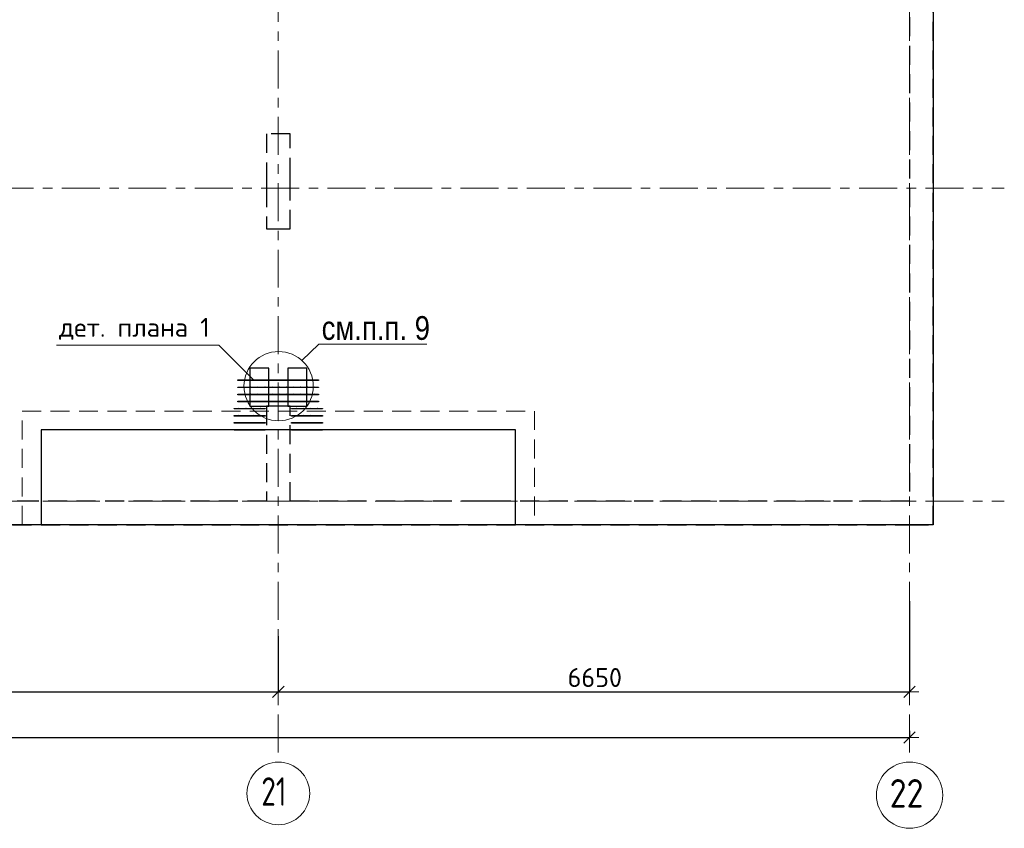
# Model space of a CAD drawing. Header units: metres. Extents: x -38 to 85, y -15 to 19.
# Tile 50 of 93: x 52.22 to 62.6, y -3.45 to 5.07. Entities that reach past the tile are written whole.
import ezdxf

# ---------------------------------------------------------------- set-up
doc = ezdxf.new("R2010")
doc.units = ezdxf.units.M
doc.header["$PDMODE"] = 65
for name, pattern in [('______11', [0.5, 0.4, -0.05, 0, -0.05]), ('______2', [0.27, 0.2, -0.07]), ('______5', [1.1, 0.8, -0.1, 0.1, -0.1])]:
    doc.linetypes.add(name, pattern=pattern)
for name, color, linetype, lineweight in [('XR$2$Осевая линия (1)', 7, '______5', 13), ('XR$2$Размерная линия (1)', 7, 'Continuous', 13), ('XR$3$Арматурный каркас 01', 4, 'Continuous', 35), ('XR$3$ВК__отв в полу 1-2 эт', 220, 'Continuous', 25), ('XR$3$Общий слой (1)', 7, 'Continuous', 13), ('XR$3$Перекрытие (1)', 7, 'Continuous', 35), ('XR$3$Перекрытие (2)', 7, 'Continuous', 35), ('XR$3$Текст_ общее_1', 7, 'Continuous', 13), ('XR$3$Фундамент (1)_1', 7, 'Continuous', 35), ('XR$5$Стена (1)', 7, 'Continuous', 35)]:
    doc.layers.add(name, color=color, linetype=linetype, lineweight=lineweight)
doc.styles.add('ARIAL', font='arial.ttf')
doc.styles.add('ISOCPEUR', font='txt')
doc.dimstyles.new('DIMSTYLE_3', dxfattribs={"dimtxt": 0.2, "dimasz": 0.2, "dimexe": 0, "dimexo": 0, "dimgap": 0.1, "dimtad": 2, "dimdec": 0, "dimlfac": 1000, "dimrnd": 5, "dimzin": 12, "dimdsep": 46, "dimtxsty": 'ISOCPEUR', "dimblk1": 'ALL_ML_STRICH', "dimblk2": 'ALL_ML_STRICH', "dimsah": 1, "dimcen": 0, "dimclrd": 7, "dimclre": 256, "dimclrt": 7, "dimadec": 0, "dimazin": 0, "dimtfac": 1, "dimtdec": 0, "dimtix": 1, "dimtmove": 2, "dimatfit": 3, "dimfxl": 0, "dimtzin": 0, "dimlwd": 0, "dimlwe": -3, "dimarcsym": 0})

# ---------------------------------------------------------------- blocks, each defined once
blk = doc.blocks.new('ALL_ML_STRICH')
at = {"color": 0, "linetype": 'ByBlock', "lineweight": -2}
for p, q in [((-1, 0), (0.5, 0)), ((-0.3, -0.3), (0.3, 0.3)), ((0, -0.5), (0, 0.5))]:
    blk.add_line(p, q, dxfattribs=at)
blk = doc.blocks.new('*D16')
at = {"layer": 'DEFPOINTS', "color": 7, "linetype": 'Continuous', "lineweight": 13, "transparency": 33554687}
for p in [(54.95, -1.403), (48.15, -1.606), (48.15, -2.009)]:
    blk.add_point(p, dxfattribs=at)
at = {"layer": 'XR$2$Размерная линия (1)', "color": 9, "linetype": 'Continuous', "lineweight": -2, "true_color": 0xc7c7c7, "transparency": 33554687}
for p, q in [((54.95, -1.423), (54.95, -2.009)), ((48.15, -1.626), (48.15, -2.009))]:
    blk.add_line(p, q, dxfattribs=at)
at = {"layer": 'XR$2$Размерная линия (1)', "color": 7, "linetype": 'Continuous', "lineweight": -2, "transparency": 33554687}
blk.add_line((48.15, -2.009), (54.95, -2.009), dxfattribs=at)
at = {"layer": 'XR$2$Размерная линия (1)', "color": 7, "linetype": 'Continuous', "lineweight": 13, "transparency": 33554687, "xscale": 0.2, "yscale": 0.2, "zscale": 0.2, "rotation": 180}
blk.add_blockref('ALL_ML_STRICH', (48.15, -2.009), dxfattribs=at)
at = {"layer": 'XR$2$Размерная линия (1)', "color": 7, "linetype": 'Continuous', "lineweight": 13, "transparency": 33554687, "xscale": 0.2, "yscale": 0.2, "zscale": 0.2}
blk.add_blockref('ALL_ML_STRICH', (54.95, -2.009), dxfattribs=at)
at = {"layer": 'XR$2$Размерная линия (1)', "color": 7, "linetype": 'Continuous', "lineweight": 13, "transparency": 33554687, "insert": (51.56, -1.859), "char_height": 0.2, "width": 0.8, "attachment_point": 5, "style": 'ISOCPEUR'}
blk.add_mtext('\\A1;{6800}', dxfattribs=at)
blk = doc.blocks.new('*D17')
at = {"layer": 'DEFPOINTS', "color": 7, "linetype": 'Continuous', "lineweight": 13, "transparency": 33554687}
for p in [(61.6, -1.033), (54.95, -1.403), (54.95, -2.009)]:
    blk.add_point(p, dxfattribs=at)
at = {"layer": 'XR$2$Размерная линия (1)', "color": 9, "linetype": 'Continuous', "lineweight": -2, "true_color": 0xc7c7c7, "transparency": 33554687}
for p, q in [((61.6, -1.053), (61.6, -2.009)), ((54.95, -1.423), (54.95, -2.009))]:
    blk.add_line(p, q, dxfattribs=at)
at = {"layer": 'XR$2$Размерная линия (1)', "color": 7, "linetype": 'Continuous', "lineweight": -2, "transparency": 33554687}
blk.add_line((54.95, -2.009), (61.6, -2.009), dxfattribs=at)
at = {"layer": 'XR$2$Размерная линия (1)', "color": 7, "linetype": 'Continuous', "lineweight": 13, "transparency": 33554687, "xscale": 0.2, "yscale": 0.2, "zscale": 0.2, "rotation": 180}
blk.add_blockref('ALL_ML_STRICH', (54.95, -2.009), dxfattribs=at)
at = {"layer": 'XR$2$Размерная линия (1)', "color": 7, "linetype": 'Continuous', "lineweight": 13, "transparency": 33554687, "xscale": 0.2, "yscale": 0.2, "zscale": 0.2}
blk.add_blockref('ALL_ML_STRICH', (61.6, -2.009), dxfattribs=at)
at = {"layer": 'XR$2$Размерная линия (1)', "color": 7, "linetype": 'Continuous', "lineweight": 13, "transparency": 33554687, "insert": (58.285, -1.859), "char_height": 0.2, "width": 0.8, "attachment_point": 5, "style": 'ISOCPEUR'}
blk.add_mtext('\\A1;{6650}', dxfattribs=at)
blk = doc.blocks.new('*D18')
at = {"layer": 'DEFPOINTS', "color": 7, "linetype": 'Continuous', "lineweight": 13, "transparency": 33554687}
for p in [(0.5, -2.363), (61.6, -2.4), (0.5, -2.49)]:
    blk.add_point(p, dxfattribs=at)
at = {"layer": 'XR$2$Размерная линия (1)', "color": 9, "linetype": 'Continuous', "lineweight": -2, "true_color": 0xc7c7c7, "transparency": 33554687}
for p, q in [((0.5, -2.383), (0.5, -2.49)), ((61.6, -2.42), (61.6, -2.49))]:
    blk.add_line(p, q, dxfattribs=at)
at = {"layer": 'XR$2$Размерная линия (1)', "color": 7, "linetype": 'Continuous', "lineweight": -2, "transparency": 33554687}
blk.add_line((0.5, -2.49), (61.6, -2.49), dxfattribs=at)
at = {"layer": 'XR$2$Размерная линия (1)', "color": 7, "linetype": 'Continuous', "lineweight": 13, "transparency": 33554687, "xscale": 0.2, "yscale": 0.2, "zscale": 0.2, "rotation": 180}
blk.add_blockref('ALL_ML_STRICH', (0.5, -2.49), dxfattribs=at)
at = {"layer": 'XR$2$Размерная линия (1)', "color": 7, "linetype": 'Continuous', "lineweight": 13, "transparency": 33554687, "xscale": 0.2, "yscale": 0.2, "zscale": 0.2}
blk.add_blockref('ALL_ML_STRICH', (61.6, -2.49), dxfattribs=at)
at = {"layer": 'XR$2$Размерная линия (1)', "color": 7, "linetype": 'Continuous', "lineweight": 13, "transparency": 33554687, "insert": (31.1, -2.34), "char_height": 0.2, "width": 1, "attachment_point": 5, "style": 'ISOCPEUR'}
blk.add_mtext('\\A1;{61100}', dxfattribs=at)

msp = doc.modelspace()

# ---------------------------------------------------------------- hatches: boundary and pattern name
at = {"layer": 'XR$3$Арматурный каркас 01', "linetype": 'Continuous', "lineweight": 50, "transparency": 33554687}
for points in [[(54.588, 1.282), (54.5878, 1.2831), (54.5871, 1.2841), (54.5861, 1.2848), (54.585, 1.285), (54.5839, 1.2848), (54.5829, 1.2841), (54.5822, 1.2831), (54.582, 1.282), (54.5822, 1.2809), (54.5829, 1.2799), (54.5839, 1.2792), (54.585, 1.279), (54.5861, 1.2792), (54.5871, 1.2799), (54.5878, 1.2809)], [(54.663, 1.282), (54.6628, 1.2831), (54.6621, 1.2841), (54.6611, 1.2848), (54.66, 1.285), (54.6589, 1.2848), (54.6579, 1.2841), (54.6572, 1.2831), (54.657, 1.282), (54.6572, 1.2809), (54.6579, 1.2799), (54.6589, 1.2792), (54.66, 1.279), (54.6611, 1.2792), (54.6621, 1.2799), (54.6628, 1.2809)], [(54.738, 1.282), (54.7378, 1.2831), (54.7371, 1.2841), (54.7361, 1.2848), (54.735, 1.285), (54.7339, 1.2848), (54.7329, 1.2841), (54.7322, 1.2831), (54.732, 1.282), (54.7322, 1.2809), (54.7329, 1.2799), (54.7339, 1.2792), (54.735, 1.279), (54.7361, 1.2792), (54.7371, 1.2799), (54.7378, 1.2809)], [(54.813, 1.282), (54.8128, 1.2831), (54.8121, 1.2841), (54.8111, 1.2848), (54.81, 1.285), (54.8089, 1.2848), (54.8079, 1.2841), (54.8072, 1.2831), (54.807, 1.282), (54.8072, 1.2809), (54.8079, 1.2799), (54.8089, 1.2792), (54.81, 1.279), (54.8111, 1.2792), (54.8121, 1.2799), (54.8128, 1.2809)], [(54.888, 1.282), (54.8878, 1.2831), (54.8871, 1.2841), (54.8861, 1.2848), (54.885, 1.285), (54.8839, 1.2848), (54.8829, 1.2841), (54.8822, 1.2831), (54.882, 1.282), (54.8822, 1.2809), (54.8829, 1.2799), (54.8839, 1.2792), (54.885, 1.279), (54.8861, 1.2792), (54.8871, 1.2799), (54.8878, 1.2809)], [(54.963, 1.282), (54.9628, 1.2831), (54.9621, 1.2841), (54.9611, 1.2848), (54.96, 1.285), (54.9589, 1.2848), (54.9579, 1.2841), (54.9572, 1.2831), (54.957, 1.282), (54.9572, 1.2809), (54.9579, 1.2799), (54.9589, 1.2792), (54.96, 1.279), (54.9611, 1.2792), (54.9621, 1.2799), (54.9628, 1.2809)], [(55.038, 1.282), (55.0378, 1.2831), (55.0371, 1.2841), (55.0361, 1.2848), (55.035, 1.285), (55.0339, 1.2848), (55.0329, 1.2841), (55.0322, 1.2831), (55.032, 1.282), (55.0322, 1.2809), (55.0329, 1.2799), (55.0339, 1.2792), (55.035, 1.279), (55.0361, 1.2792), (55.0371, 1.2799), (55.0378, 1.2809)], [(55.113, 1.282), (55.1128, 1.2831), (55.1121, 1.2841), (55.1111, 1.2848), (55.11, 1.285), (55.1089, 1.2848), (55.1079, 1.2841), (55.1072, 1.2831), (55.107, 1.282), (55.1072, 1.2809), (55.1079, 1.2799), (55.1089, 1.2792), (55.11, 1.279), (55.1111, 1.2792), (55.1121, 1.2799), (55.1128, 1.2809)], [(55.188, 1.282), (55.1878, 1.2831), (55.1871, 1.2841), (55.1861, 1.2848), (55.185, 1.285), (55.1839, 1.2848), (55.1829, 1.2841), (55.1822, 1.2831), (55.182, 1.282), (55.1822, 1.2809), (55.1829, 1.2799), (55.1839, 1.2792), (55.185, 1.279), (55.1861, 1.2792), (55.1871, 1.2799), (55.1878, 1.2809)], [(55.263, 1.282), (55.2628, 1.2831), (55.2621, 1.2841), (55.2611, 1.2848), (55.26, 1.285), (55.2589, 1.2848), (55.2579, 1.2841), (55.2572, 1.2831), (55.257, 1.282), (55.2572, 1.2809), (55.2579, 1.2799), (55.2589, 1.2792), (55.26, 1.279), (55.2611, 1.2792), (55.2621, 1.2799), (55.2628, 1.2809)], [(55.338, 1.282), (55.3378, 1.2831), (55.3371, 1.2841), (55.3361, 1.2848), (55.335, 1.285), (55.3339, 1.2848), (55.3329, 1.2841), (55.3322, 1.2831), (55.332, 1.282), (55.3322, 1.2809), (55.3329, 1.2799), (55.3339, 1.2792), (55.335, 1.279), (55.3361, 1.2792), (55.3371, 1.2799), (55.3378, 1.2809)], [(54.588, 1.207), (54.5878, 1.2081), (54.5871, 1.2091), (54.5861, 1.2098), (54.585, 1.21), (54.5839, 1.2098), (54.5829, 1.2091), (54.5822, 1.2081), (54.582, 1.207), (54.5822, 1.2059), (54.5829, 1.2049), (54.5839, 1.2042), (54.585, 1.204), (54.5861, 1.2042), (54.5871, 1.2049), (54.5878, 1.2059)], [(54.663, 1.207), (54.6628, 1.2081), (54.6621, 1.2091), (54.6611, 1.2098), (54.66, 1.21), (54.6589, 1.2098), (54.6579, 1.2091), (54.6572, 1.2081), (54.657, 1.207), (54.6572, 1.2059), (54.6579, 1.2049), (54.6589, 1.2042), (54.66, 1.204), (54.6611, 1.2042), (54.6621, 1.2049), (54.6628, 1.2059)], [(54.738, 1.207), (54.7378, 1.2081), (54.7371, 1.2091), (54.7361, 1.2098), (54.735, 1.21), (54.7339, 1.2098), (54.7329, 1.2091), (54.7322, 1.2081), (54.732, 1.207), (54.7322, 1.2059), (54.7329, 1.2049), (54.7339, 1.2042), (54.735, 1.204), (54.7361, 1.2042), (54.7371, 1.2049), (54.7378, 1.2059)], [(54.813, 1.207), (54.8128, 1.2081), (54.8121, 1.2091), (54.8111, 1.2098), (54.81, 1.21), (54.8089, 1.2098), (54.8079, 1.2091), (54.8072, 1.2081), (54.807, 1.207), (54.8072, 1.2059), (54.8079, 1.2049), (54.8089, 1.2042), (54.81, 1.204), (54.8111, 1.2042), (54.8121, 1.2049), (54.8128, 1.2059)], [(54.888, 1.207), (54.8878, 1.2081), (54.8871, 1.2091), (54.8861, 1.2098), (54.885, 1.21), (54.8839, 1.2098), (54.8829, 1.2091), (54.8822, 1.2081), (54.882, 1.207), (54.8822, 1.2059), (54.8829, 1.2049), (54.8839, 1.2042), (54.885, 1.204), (54.8861, 1.2042), (54.8871, 1.2049), (54.8878, 1.2059)], [(54.963, 1.207), (54.9628, 1.2081), (54.9621, 1.2091), (54.9611, 1.2098), (54.96, 1.21), (54.9589, 1.2098), (54.9579, 1.2091), (54.9572, 1.2081), (54.957, 1.207), (54.9572, 1.2059), (54.9579, 1.2049), (54.9589, 1.2042), (54.96, 1.204), (54.9611, 1.2042), (54.9621, 1.2049), (54.9628, 1.2059)], [(55.038, 1.207), (55.0378, 1.2081), (55.0371, 1.2091), (55.0361, 1.2098), (55.035, 1.21), (55.0339, 1.2098), (55.0329, 1.2091), (55.0322, 1.2081), (55.032, 1.207), (55.0322, 1.2059), (55.0329, 1.2049), (55.0339, 1.2042), (55.035, 1.204), (55.0361, 1.2042), (55.0371, 1.2049), (55.0378, 1.2059)], [(55.113, 1.207), (55.1128, 1.2081), (55.1121, 1.2091), (55.1111, 1.2098), (55.11, 1.21), (55.1089, 1.2098), (55.1079, 1.2091), (55.1072, 1.2081), (55.107, 1.207), (55.1072, 1.2059), (55.1079, 1.2049), (55.1089, 1.2042), (55.11, 1.204), (55.1111, 1.2042), (55.1121, 1.2049), (55.1128, 1.2059)], [(55.188, 1.207), (55.1878, 1.2081), (55.1871, 1.2091), (55.1861, 1.2098), (55.185, 1.21), (55.1839, 1.2098), (55.1829, 1.2091), (55.1822, 1.2081), (55.182, 1.207), (55.1822, 1.2059), (55.1829, 1.2049), (55.1839, 1.2042), (55.185, 1.204), (55.1861, 1.2042), (55.1871, 1.2049), (55.1878, 1.2059)], [(55.263, 1.207), (55.2628, 1.2081), (55.2621, 1.2091), (55.2611, 1.2098), (55.26, 1.21), (55.2589, 1.2098), (55.2579, 1.2091), (55.2572, 1.2081), (55.257, 1.207), (55.2572, 1.2059), (55.2579, 1.2049), (55.2589, 1.2042), (55.26, 1.204), (55.2611, 1.2042), (55.2621, 1.2049), (55.2628, 1.2059)], [(55.338, 1.207), (55.3378, 1.2081), (55.3371, 1.2091), (55.3361, 1.2098), (55.335, 1.21), (55.3339, 1.2098), (55.3329, 1.2091), (55.3322, 1.2081), (55.332, 1.207), (55.3322, 1.2059), (55.3329, 1.2049), (55.3339, 1.2042), (55.335, 1.204), (55.3361, 1.2042), (55.3371, 1.2049), (55.3378, 1.2059)], [(54.588, 1.132), (54.5878, 1.1331), (54.5871, 1.1341), (54.5861, 1.1348), (54.585, 1.135), (54.5839, 1.1348), (54.5829, 1.1341), (54.5822, 1.1331), (54.582, 1.132), (54.5822, 1.1309), (54.5829, 1.1299), (54.5839, 1.1292), (54.585, 1.129), (54.5861, 1.1292), (54.5871, 1.1299), (54.5878, 1.1309)], [(54.588, 1.057), (54.5878, 1.0581), (54.5871, 1.0591), (54.5861, 1.0598), (54.585, 1.06), (54.5839, 1.0598), (54.5829, 1.0591), (54.5822, 1.0581), (54.582, 1.057), (54.5822, 1.0559), (54.5829, 1.0549), (54.5839, 1.0542), (54.585, 1.054), (54.5861, 1.0542), (54.5871, 1.0549), (54.5878, 1.0559)], [(54.663, 1.132), (54.6628, 1.1331), (54.6621, 1.1341), (54.6611, 1.1348), (54.66, 1.135), (54.6589, 1.1348), (54.6579, 1.1341), (54.6572, 1.1331), (54.657, 1.132), (54.6572, 1.1309), (54.6579, 1.1299), (54.6589, 1.1292), (54.66, 1.129), (54.6611, 1.1292), (54.6621, 1.1299), (54.6628, 1.1309)], [(54.663, 1.057), (54.6628, 1.0581), (54.6621, 1.0591), (54.6611, 1.0598), (54.66, 1.06), (54.6589, 1.0598), (54.6579, 1.0591), (54.6572, 1.0581), (54.657, 1.057), (54.6572, 1.0559), (54.6579, 1.0549), (54.6589, 1.0542), (54.66, 1.054), (54.6611, 1.0542), (54.6621, 1.0549), (54.6628, 1.0559)], [(54.738, 1.132), (54.7378, 1.1331), (54.7371, 1.1341), (54.7361, 1.1348), (54.735, 1.135), (54.7339, 1.1348), (54.7329, 1.1341), (54.7322, 1.1331), (54.732, 1.132), (54.7322, 1.1309), (54.7329, 1.1299), (54.7339, 1.1292), (54.735, 1.129), (54.7361, 1.1292), (54.7371, 1.1299), (54.7378, 1.1309)], [(54.738, 1.057), (54.7378, 1.0581), (54.7371, 1.0591), (54.7361, 1.0598), (54.735, 1.06), (54.7339, 1.0598), (54.7329, 1.0591), (54.7322, 1.0581), (54.732, 1.057), (54.7322, 1.0559), (54.7329, 1.0549), (54.7339, 1.0542), (54.735, 1.054), (54.7361, 1.0542), (54.7371, 1.0549), (54.7378, 1.0559)], [(54.813, 1.132), (54.8128, 1.1331), (54.8121, 1.1341), (54.8111, 1.1348), (54.81, 1.135), (54.8089, 1.1348), (54.8079, 1.1341), (54.8072, 1.1331), (54.807, 1.132), (54.8072, 1.1309), (54.8079, 1.1299), (54.8089, 1.1292), (54.81, 1.129), (54.8111, 1.1292), (54.8121, 1.1299), (54.8128, 1.1309)], [(54.813, 1.057), (54.8128, 1.0581), (54.8121, 1.0591), (54.8111, 1.0598), (54.81, 1.06), (54.8089, 1.0598), (54.8079, 1.0591), (54.8072, 1.0581), (54.807, 1.057), (54.8072, 1.0559), (54.8079, 1.0549), (54.8089, 1.0542), (54.81, 1.054), (54.8111, 1.0542), (54.8121, 1.0549), (54.8128, 1.0559)], [(54.888, 1.132), (54.8878, 1.1331), (54.8871, 1.1341), (54.8861, 1.1348), (54.885, 1.135), (54.8839, 1.1348), (54.8829, 1.1341), (54.8822, 1.1331), (54.882, 1.132), (54.8822, 1.1309), (54.8829, 1.1299), (54.8839, 1.1292), (54.885, 1.129), (54.8861, 1.1292), (54.8871, 1.1299), (54.8878, 1.1309)], [(54.888, 1.057), (54.8878, 1.0581), (54.8871, 1.0591), (54.8861, 1.0598), (54.885, 1.06), (54.8839, 1.0598), (54.8829, 1.0591), (54.8822, 1.0581), (54.882, 1.057), (54.8822, 1.0559), (54.8829, 1.0549), (54.8839, 1.0542), (54.885, 1.054), (54.8861, 1.0542), (54.8871, 1.0549), (54.8878, 1.0559)], [(54.963, 1.132), (54.9628, 1.1331), (54.9621, 1.1341), (54.9611, 1.1348), (54.96, 1.135), (54.9589, 1.1348), (54.9579, 1.1341), (54.9572, 1.1331), (54.957, 1.132), (54.9572, 1.1309), (54.9579, 1.1299), (54.9589, 1.1292), (54.96, 1.129), (54.9611, 1.1292), (54.9621, 1.1299), (54.9628, 1.1309)], [(54.963, 1.057), (54.9628, 1.0581), (54.9621, 1.0591), (54.9611, 1.0598), (54.96, 1.06), (54.9589, 1.0598), (54.9579, 1.0591), (54.9572, 1.0581), (54.957, 1.057), (54.9572, 1.0559), (54.9579, 1.0549), (54.9589, 1.0542), (54.96, 1.054), (54.9611, 1.0542), (54.9621, 1.0549), (54.9628, 1.0559)], [(55.038, 1.132), (55.0378, 1.1331), (55.0371, 1.1341), (55.0361, 1.1348), (55.035, 1.135), (55.0339, 1.1348), (55.0329, 1.1341), (55.0322, 1.1331), (55.032, 1.132), (55.0322, 1.1309), (55.0329, 1.1299), (55.0339, 1.1292), (55.035, 1.129), (55.0361, 1.1292), (55.0371, 1.1299), (55.0378, 1.1309)], [(55.038, 1.057), (55.0378, 1.0581), (55.0371, 1.0591), (55.0361, 1.0598), (55.035, 1.06), (55.0339, 1.0598), (55.0329, 1.0591), (55.0322, 1.0581), (55.032, 1.057), (55.0322, 1.0559), (55.0329, 1.0549), (55.0339, 1.0542), (55.035, 1.054), (55.0361, 1.0542), (55.0371, 1.0549), (55.0378, 1.0559)], [(55.113, 1.132), (55.1128, 1.1331), (55.1121, 1.1341), (55.1111, 1.1348), (55.11, 1.135), (55.1089, 1.1348), (55.1079, 1.1341), (55.1072, 1.1331), (55.107, 1.132), (55.1072, 1.1309), (55.1079, 1.1299), (55.1089, 1.1292), (55.11, 1.129), (55.1111, 1.1292), (55.1121, 1.1299), (55.1128, 1.1309)], [(55.113, 1.057), (55.1128, 1.0581), (55.1121, 1.0591), (55.1111, 1.0598), (55.11, 1.06), (55.1089, 1.0598), (55.1079, 1.0591), (55.1072, 1.0581), (55.107, 1.057), (55.1072, 1.0559), (55.1079, 1.0549), (55.1089, 1.0542), (55.11, 1.054), (55.1111, 1.0542), (55.1121, 1.0549), (55.1128, 1.0559)], [(55.188, 1.132), (55.1878, 1.1331), (55.1871, 1.1341), (55.1861, 1.1348), (55.185, 1.135), (55.1839, 1.1348), (55.1829, 1.1341), (55.1822, 1.1331), (55.182, 1.132), (55.1822, 1.1309), (55.1829, 1.1299), (55.1839, 1.1292), (55.185, 1.129), (55.1861, 1.1292), (55.1871, 1.1299), (55.1878, 1.1309)], [(55.188, 1.057), (55.1878, 1.0581), (55.1871, 1.0591), (55.1861, 1.0598), (55.185, 1.06), (55.1839, 1.0598), (55.1829, 1.0591), (55.1822, 1.0581), (55.182, 1.057), (55.1822, 1.0559), (55.1829, 1.0549), (55.1839, 1.0542), (55.185, 1.054), (55.1861, 1.0542), (55.1871, 1.0549), (55.1878, 1.0559)], [(55.263, 1.132), (55.2628, 1.1331), (55.2621, 1.1341), (55.2611, 1.1348), (55.26, 1.135), (55.2589, 1.1348), (55.2579, 1.1341), (55.2572, 1.1331), (55.257, 1.132), (55.2572, 1.1309), (55.2579, 1.1299), (55.2589, 1.1292), (55.26, 1.129), (55.2611, 1.1292), (55.2621, 1.1299), (55.2628, 1.1309)], [(55.263, 1.057), (55.2628, 1.0581), (55.2621, 1.0591), (55.2611, 1.0598), (55.26, 1.06), (55.2589, 1.0598), (55.2579, 1.0591), (55.2572, 1.0581), (55.257, 1.057), (55.2572, 1.0559), (55.2579, 1.0549), (55.2589, 1.0542), (55.26, 1.054), (55.2611, 1.0542), (55.2621, 1.0549), (55.2628, 1.0559)], [(55.338, 1.132), (55.3378, 1.1331), (55.3371, 1.1341), (55.3361, 1.1348), (55.335, 1.135), (55.3339, 1.1348), (55.3329, 1.1341), (55.3322, 1.1331), (55.332, 1.132), (55.3322, 1.1309), (55.3329, 1.1299), (55.3339, 1.1292), (55.335, 1.129), (55.3361, 1.1292), (55.3371, 1.1299), (55.3378, 1.1309)], [(55.338, 1.057), (55.3378, 1.0581), (55.3371, 1.0591), (55.3361, 1.0598), (55.335, 1.06), (55.3339, 1.0598), (55.3329, 1.0591), (55.3322, 1.0581), (55.332, 1.057), (55.3322, 1.0559), (55.3329, 1.0549), (55.3339, 1.0542), (55.335, 1.054), (55.3361, 1.0542), (55.3371, 1.0549), (55.3378, 1.0559)], [(54.538, 0.982), (54.5378, 0.9831), (54.5371, 0.9841), (54.5361, 0.9848), (54.535, 0.985), (54.5339, 0.9848), (54.5329, 0.9841), (54.5322, 0.9831), (54.532, 0.982), (54.5322, 0.9809), (54.5329, 0.9799), (54.5339, 0.9792), (54.535, 0.979), (54.5361, 0.9792), (54.5371, 0.9799), (54.5378, 0.9809)], [(54.613, 0.982), (54.6128, 0.9831), (54.6121, 0.9841), (54.6111, 0.9848), (54.61, 0.985), (54.6089, 0.9848), (54.6079, 0.9841), (54.6072, 0.9831), (54.607, 0.982), (54.6072, 0.9809), (54.6079, 0.9799), (54.6089, 0.9792), (54.61, 0.979), (54.6111, 0.9792), (54.6121, 0.9799), (54.6128, 0.9809)], [(54.688, 0.982), (54.6878, 0.9831), (54.6871, 0.9841), (54.6861, 0.9848), (54.685, 0.985), (54.6839, 0.9848), (54.6829, 0.9841), (54.6822, 0.9831), (54.682, 0.982), (54.6822, 0.9809), (54.6829, 0.9799), (54.6839, 0.9792), (54.685, 0.979), (54.6861, 0.9792), (54.6871, 0.9799), (54.6878, 0.9809)], [(54.763, 0.982), (54.7628, 0.9831), (54.7621, 0.9841), (54.7611, 0.9848), (54.76, 0.985), (54.7589, 0.9848), (54.7579, 0.9841), (54.7572, 0.9831), (54.757, 0.982), (54.7572, 0.9809), (54.7579, 0.9799), (54.7589, 0.9792), (54.76, 0.979), (54.7611, 0.9792), (54.7621, 0.9799), (54.7628, 0.9809)], [(55.143, 0.982), (55.1428, 0.9831), (55.1421, 0.9841), (55.1411, 0.9848), (55.14, 0.985), (55.1389, 0.9848), (55.1379, 0.9841), (55.1372, 0.9831), (55.137, 0.982), (55.1372, 0.9809), (55.1379, 0.9799), (55.1389, 0.9792), (55.14, 0.979), (55.1411, 0.9792), (55.1421, 0.9799), (55.1428, 0.9809)], [(55.218, 0.982), (55.2178, 0.9831), (55.2171, 0.9841), (55.2161, 0.9848), (55.215, 0.985), (55.2139, 0.9848), (55.2129, 0.9841), (55.2122, 0.9831), (55.212, 0.982), (55.2122, 0.9809), (55.2129, 0.9799), (55.2139, 0.9792), (55.215, 0.979), (55.2161, 0.9792), (55.2171, 0.9799), (55.2178, 0.9809)], [(55.293, 0.982), (55.2928, 0.9831), (55.2921, 0.9841), (55.2911, 0.9848), (55.29, 0.985), (55.2889, 0.9848), (55.2879, 0.9841), (55.2872, 0.9831), (55.287, 0.982), (55.2872, 0.9809), (55.2879, 0.9799), (55.2889, 0.9792), (55.29, 0.979), (55.2911, 0.9792), (55.2921, 0.9799), (55.2928, 0.9809)], [(55.368, 0.982), (55.3678, 0.9831), (55.3671, 0.9841), (55.3661, 0.9848), (55.365, 0.985), (55.3639, 0.9848), (55.3629, 0.9841), (55.3622, 0.9831), (55.362, 0.982), (55.3622, 0.9809), (55.3629, 0.9799), (55.3639, 0.9792), (55.365, 0.979), (55.3661, 0.9792), (55.3671, 0.9799), (55.3678, 0.9809)], [(54.538, 0.907), (54.5378, 0.9081), (54.5371, 0.9091), (54.5361, 0.9098), (54.535, 0.91), (54.5339, 0.9098), (54.5329, 0.9091), (54.5322, 0.9081), (54.532, 0.907), (54.5322, 0.9059), (54.5329, 0.9049), (54.5339, 0.9042), (54.535, 0.904), (54.5361, 0.9042), (54.5371, 0.9049), (54.5378, 0.9059)], [(54.538, 0.832), (54.5378, 0.8331), (54.5371, 0.8341), (54.5361, 0.8348), (54.535, 0.835), (54.5339, 0.8348), (54.5329, 0.8341), (54.5322, 0.8331), (54.532, 0.832), (54.5322, 0.8309), (54.5329, 0.8299), (54.5339, 0.8292), (54.535, 0.829), (54.5361, 0.8292), (54.5371, 0.8299), (54.5378, 0.8309)], [(54.613, 0.907), (54.6128, 0.9081), (54.6121, 0.9091), (54.6111, 0.9098), (54.61, 0.91), (54.6089, 0.9098), (54.6079, 0.9091), (54.6072, 0.9081), (54.607, 0.907), (54.6072, 0.9059), (54.6079, 0.9049), (54.6089, 0.9042), (54.61, 0.904), (54.6111, 0.9042), (54.6121, 0.9049), (54.6128, 0.9059)], [(54.613, 0.832), (54.6128, 0.8331), (54.6121, 0.8341), (54.6111, 0.8348), (54.61, 0.835), (54.6089, 0.8348), (54.6079, 0.8341), (54.6072, 0.8331), (54.607, 0.832), (54.6072, 0.8309), (54.6079, 0.8299), (54.6089, 0.8292), (54.61, 0.829), (54.6111, 0.8292), (54.6121, 0.8299), (54.6128, 0.8309)], [(54.688, 0.907), (54.6878, 0.9081), (54.6871, 0.9091), (54.6861, 0.9098), (54.685, 0.91), (54.6839, 0.9098), (54.6829, 0.9091), (54.6822, 0.9081), (54.682, 0.907), (54.6822, 0.9059), (54.6829, 0.9049), (54.6839, 0.9042), (54.685, 0.904), (54.6861, 0.9042), (54.6871, 0.9049), (54.6878, 0.9059)], [(54.688, 0.832), (54.6878, 0.8331), (54.6871, 0.8341), (54.6861, 0.8348), (54.685, 0.835), (54.6839, 0.8348), (54.6829, 0.8341), (54.6822, 0.8331), (54.682, 0.832), (54.6822, 0.8309), (54.6829, 0.8299), (54.6839, 0.8292), (54.685, 0.829), (54.6861, 0.8292), (54.6871, 0.8299), (54.6878, 0.8309)], [(54.763, 0.907), (54.7628, 0.9081), (54.7621, 0.9091), (54.7611, 0.9098), (54.76, 0.91), (54.7589, 0.9098), (54.7579, 0.9091), (54.7572, 0.9081), (54.757, 0.907), (54.7572, 0.9059), (54.7579, 0.9049), (54.7589, 0.9042), (54.76, 0.904), (54.7611, 0.9042), (54.7621, 0.9049), (54.7628, 0.9059)], [(54.763, 0.832), (54.7628, 0.8331), (54.7621, 0.8341), (54.7611, 0.8348), (54.76, 0.835), (54.7589, 0.8348), (54.7579, 0.8341), (54.7572, 0.8331), (54.757, 0.832), (54.7572, 0.8309), (54.7579, 0.8299), (54.7589, 0.8292), (54.76, 0.829), (54.7611, 0.8292), (54.7621, 0.8299), (54.7628, 0.8309)], [(55.143, 0.907), (55.1428, 0.9081), (55.1421, 0.9091), (55.1411, 0.9098), (55.14, 0.91), (55.1389, 0.9098), (55.1379, 0.9091), (55.1372, 0.9081), (55.137, 0.907), (55.1372, 0.9059), (55.1379, 0.9049), (55.1389, 0.9042), (55.14, 0.904), (55.1411, 0.9042), (55.1421, 0.9049), (55.1428, 0.9059)], [(55.143, 0.832), (55.1428, 0.8331), (55.1421, 0.8341), (55.1411, 0.8348), (55.14, 0.835), (55.1389, 0.8348), (55.1379, 0.8341), (55.1372, 0.8331), (55.137, 0.832), (55.1372, 0.8309), (55.1379, 0.8299), (55.1389, 0.8292), (55.14, 0.829), (55.1411, 0.8292), (55.1421, 0.8299), (55.1428, 0.8309)], [(55.218, 0.907), (55.2178, 0.9081), (55.2171, 0.9091), (55.2161, 0.9098), (55.215, 0.91), (55.2139, 0.9098), (55.2129, 0.9091), (55.2122, 0.9081), (55.212, 0.907), (55.2122, 0.9059), (55.2129, 0.9049), (55.2139, 0.9042), (55.215, 0.904), (55.2161, 0.9042), (55.2171, 0.9049), (55.2178, 0.9059)], [(55.218, 0.832), (55.2178, 0.8331), (55.2171, 0.8341), (55.2161, 0.8348), (55.215, 0.835), (55.2139, 0.8348), (55.2129, 0.8341), (55.2122, 0.8331), (55.212, 0.832), (55.2122, 0.8309), (55.2129, 0.8299), (55.2139, 0.8292), (55.215, 0.829), (55.2161, 0.8292), (55.2171, 0.8299), (55.2178, 0.8309)], [(55.293, 0.907), (55.2928, 0.9081), (55.2921, 0.9091), (55.2911, 0.9098), (55.29, 0.91), (55.2889, 0.9098), (55.2879, 0.9091), (55.2872, 0.9081), (55.287, 0.907), (55.2872, 0.9059), (55.2879, 0.9049), (55.2889, 0.9042), (55.29, 0.904), (55.2911, 0.9042), (55.2921, 0.9049), (55.2928, 0.9059)], [(55.293, 0.832), (55.2928, 0.8331), (55.2921, 0.8341), (55.2911, 0.8348), (55.29, 0.835), (55.2889, 0.8348), (55.2879, 0.8341), (55.2872, 0.8331), (55.287, 0.832), (55.2872, 0.8309), (55.2879, 0.8299), (55.2889, 0.8292), (55.29, 0.829), (55.2911, 0.8292), (55.2921, 0.8299), (55.2928, 0.8309)], [(55.368, 0.907), (55.3678, 0.9081), (55.3671, 0.9091), (55.3661, 0.9098), (55.365, 0.91), (55.3639, 0.9098), (55.3629, 0.9091), (55.3622, 0.9081), (55.362, 0.907), (55.3622, 0.9059), (55.3629, 0.9049), (55.3639, 0.9042), (55.365, 0.904), (55.3661, 0.9042), (55.3671, 0.9049), (55.3678, 0.9059)], [(55.368, 0.832), (55.3678, 0.8331), (55.3671, 0.8341), (55.3661, 0.8348), (55.365, 0.835), (55.3639, 0.8348), (55.3629, 0.8341), (55.3622, 0.8331), (55.362, 0.832), (55.3622, 0.8309), (55.3629, 0.8299), (55.3639, 0.8292), (55.365, 0.829), (55.3661, 0.8292), (55.3671, 0.8299), (55.3678, 0.8309)], [(54.538, 0.757), (54.5378, 0.7581), (54.5371, 0.7591), (54.5361, 0.7598), (54.535, 0.76), (54.5339, 0.7598), (54.5329, 0.7591), (54.5322, 0.7581), (54.532, 0.757), (54.5322, 0.7559), (54.5329, 0.7549), (54.5339, 0.7542), (54.535, 0.754), (54.5361, 0.7542), (54.5371, 0.7549), (54.5378, 0.7559)], [(54.613, 0.757), (54.6128, 0.7581), (54.6121, 0.7591), (54.6111, 0.7598), (54.61, 0.76), (54.6089, 0.7598), (54.6079, 0.7591), (54.6072, 0.7581), (54.607, 0.757), (54.6072, 0.7559), (54.6079, 0.7549), (54.6089, 0.7542), (54.61, 0.754), (54.6111, 0.7542), (54.6121, 0.7549), (54.6128, 0.7559)], [(54.688, 0.757), (54.6878, 0.7581), (54.6871, 0.7591), (54.6861, 0.7598), (54.685, 0.76), (54.6839, 0.7598), (54.6829, 0.7591), (54.6822, 0.7581), (54.682, 0.757), (54.6822, 0.7559), (54.6829, 0.7549), (54.6839, 0.7542), (54.685, 0.754), (54.6861, 0.7542), (54.6871, 0.7549), (54.6878, 0.7559)], [(54.763, 0.757), (54.7628, 0.7581), (54.7621, 0.7591), (54.7611, 0.7598), (54.76, 0.76), (54.7589, 0.7598), (54.7579, 0.7591), (54.7572, 0.7581), (54.757, 0.757), (54.7572, 0.7559), (54.7579, 0.7549), (54.7589, 0.7542), (54.76, 0.754), (54.7611, 0.7542), (54.7621, 0.7549), (54.7628, 0.7559)], [(55.143, 0.757), (55.1428, 0.7581), (55.1421, 0.7591), (55.1411, 0.7598), (55.14, 0.76), (55.1389, 0.7598), (55.1379, 0.7591), (55.1372, 0.7581), (55.137, 0.757), (55.1372, 0.7559), (55.1379, 0.7549), (55.1389, 0.7542), (55.14, 0.754), (55.1411, 0.7542), (55.1421, 0.7549), (55.1428, 0.7559)], [(55.218, 0.757), (55.2178, 0.7581), (55.2171, 0.7591), (55.2161, 0.7598), (55.215, 0.76), (55.2139, 0.7598), (55.2129, 0.7591), (55.2122, 0.7581), (55.212, 0.757), (55.2122, 0.7559), (55.2129, 0.7549), (55.2139, 0.7542), (55.215, 0.754), (55.2161, 0.7542), (55.2171, 0.7549), (55.2178, 0.7559)], [(55.293, 0.757), (55.2928, 0.7581), (55.2921, 0.7591), (55.2911, 0.7598), (55.29, 0.76), (55.2889, 0.7598), (55.2879, 0.7591), (55.2872, 0.7581), (55.287, 0.757), (55.2872, 0.7559), (55.2879, 0.7549), (55.2889, 0.7542), (55.29, 0.754), (55.2911, 0.7542), (55.2921, 0.7549), (55.2928, 0.7559)], [(55.368, 0.757), (55.3678, 0.7581), (55.3671, 0.7591), (55.3661, 0.7598), (55.365, 0.76), (55.3639, 0.7598), (55.3629, 0.7591), (55.3622, 0.7581), (55.362, 0.757), (55.3622, 0.7559), (55.3629, 0.7549), (55.3639, 0.7542), (55.365, 0.754), (55.3661, 0.7542), (55.3671, 0.7549), (55.3678, 0.7559)]]:
    msp.add_hatch(color=2, dxfattribs=at).paths.add_polyline_path(points)

# ---------------------------------------------------------------- linework, layer by layer
at = {"color": 7, "linetype": 'Continuous', "lineweight": 13, "transparency": 33554687}
msp.add_lwpolyline([(54.6914, 1.275), (54.3237, 1.6427), (52.6137, 1.6427)], dxfattribs=at)
at = {"layer": 'XR$2$Осевая линия (1)', "color": 253, "linetype": '______11', "lineweight": 13, "true_color": 0xa0a0a0, "transparency": 33554687}
for p, q in [((61.6, -2.65), (61.6, 18.35)), ((54.95, -2.65), (54.95, 8.98)), ((-2.63, 3.3), (62.6, 3.3)), ((-2.63, 0), (62.6, 0))]:
    msp.add_line(p, q, dxfattribs=at)
at = {"layer": 'XR$2$Осевая линия (1)', "color": 7, "linetype": 'Continuous', "lineweight": 13, "transparency": 33554687}
for centre, radius in [((54.9504, -3.0799), 0.3304), ((61.6018, -3.0988), 0.3493)]:
    msp.add_circle(centre, radius, dxfattribs=at)
at = {"layer": 'XR$3$Арматурный каркас 01', "color": 2, "linetype": 'Continuous', "lineweight": 25, "transparency": 33554687}
for points in [[(54.525, 1.278), (55.375, 1.278), (55.375, 1.272), (54.525, 1.272), (54.525, 1.278)], [(54.525, 1.278), (55.375, 1.278), (55.375, 1.272), (54.525, 1.272), (54.525, 1.278)], [(54.525, 1.203), (55.375, 1.203), (55.375, 1.197), (54.525, 1.197), (54.525, 1.203)], [(54.525, 1.203), (55.375, 1.203), (55.375, 1.197), (54.525, 1.197), (54.525, 1.203)], [(54.525, 1.128), (55.375, 1.128), (55.375, 1.122), (54.525, 1.122), (54.525, 1.128)], [(54.525, 1.128), (55.375, 1.128), (55.375, 1.122), (54.525, 1.122), (54.525, 1.128)], [(54.525, 1.053), (55.375, 1.053), (55.375, 1.047), (54.525, 1.047), (54.525, 1.053)], [(54.525, 1.053), (55.375, 1.053), (55.375, 1.047), (54.525, 1.047), (54.525, 1.053)], [(54.81, 0.972), (54.485, 0.972), (54.485, 0.978), (54.81, 0.978), (54.81, 0.972)], [(54.81, 0.972), (54.485, 0.972), (54.485, 0.978), (54.81, 0.978), (54.81, 0.972)], [(55.09, 0.978), (55.415, 0.978), (55.415, 0.972), (55.09, 0.972), (55.09, 0.978)], [(55.09, 0.978), (55.415, 0.978), (55.415, 0.972), (55.09, 0.972), (55.09, 0.978)], [(54.81, 0.897), (54.485, 0.897), (54.485, 0.903), (54.81, 0.903), (54.81, 0.897)], [(54.81, 0.897), (54.485, 0.897), (54.485, 0.903), (54.81, 0.903), (54.81, 0.897)], [(55.09, 0.903), (55.415, 0.903), (55.415, 0.897), (55.09, 0.897), (55.09, 0.903)], [(55.09, 0.903), (55.415, 0.903), (55.415, 0.897), (55.09, 0.897), (55.09, 0.903)], [(54.81, 0.822), (54.485, 0.822), (54.485, 0.828), (54.81, 0.828), (54.81, 0.822)], [(54.81, 0.822), (54.485, 0.822), (54.485, 0.828), (54.81, 0.828), (54.81, 0.822)], [(54.81, 0.747), (54.485, 0.747), (54.485, 0.753), (54.81, 0.753), (54.81, 0.747)], [(54.81, 0.747), (54.485, 0.747), (54.485, 0.753), (54.81, 0.753), (54.81, 0.747)], [(55.09, 0.828), (55.415, 0.828), (55.415, 0.822), (55.09, 0.822), (55.09, 0.828)], [(55.09, 0.828), (55.415, 0.828), (55.415, 0.822), (55.09, 0.822), (55.09, 0.828)], [(55.09, 0.753), (55.415, 0.753), (55.415, 0.747), (55.09, 0.747), (55.09, 0.753)], [(55.09, 0.753), (55.415, 0.753), (55.415, 0.747), (55.09, 0.747), (55.09, 0.753)]]:
    msp.add_lwpolyline(points, dxfattribs=at)
at = {"layer": 'XR$3$ВК__отв в полу 1-2 эт', "color": 7, "linetype": 'Continuous', "lineweight": 13, "transparency": 33554687}
msp.add_circle((54.9534, 1.2118), 0.3652, dxfattribs=at)
at = {"layer": 'XR$3$Общий слой (1)', "color": 7, "linetype": 'Continuous', "lineweight": 13, "transparency": 33554687}
msp.add_lwpolyline([(55.197, 1.4838), (55.3756, 1.6531), (56.5156, 1.6531)], dxfattribs=at)
at = {"layer": 'XR$3$Перекрытие (1)', "color": 7, "linetype": 'Continuous', "lineweight": 25, "transparency": 33554687}
for p, q in [((61.85, 16.65), (61.85, -0.25)), ((54.65, 1.4), (54.65, 1)), ((54.85, 1.4), (54.65, 1.4)), ((54.85, 1), (54.85, 1.4)), ((55.05, 1.4), (55.05, 1)), ((55.25, 1.4), (55.05, 1.4)), ((55.25, 1), (55.25, 1.4)), ((54.65, 1), (54.85, 1)), ((55.05, 1), (55.25, 1)), ((52.45, 0.75), (52.45, -0.25)), ((57.45, 0.75), (52.45, 0.75)), ((57.45, -0.25), (57.45, 0.75)), ((52.45, -0.25), (48.025, -0.25)), ((61.85, -0.25), (57.45, -0.25))]:
    msp.add_line(p, q, dxfattribs=at)
at = {"layer": 'XR$3$Перекрытие (2)', "color": 7, "linetype": '______2', "lineweight": 18, "transparency": 33554687}
for p, q in [((52.25, -0.25), (52.25, 0.95)), ((52.25, 0.95), (57.65, 0.95)), ((57.65, 0.95), (57.65, -0.25))]:
    msp.add_line(p, q, dxfattribs=at)
at = {"layer": 'XR$3$Перекрытие (2)', "color": 7, "linetype": 'Continuous', "lineweight": 25, "transparency": 33554687}
msp.add_line((57.45, -0.25), (52.45, -0.25), dxfattribs=at)
at = {"layer": 'XR$5$Стена (1)', "color": 253, "linetype": '______2', "lineweight": -3, "true_color": 0xa0a0a0, "transparency": 33554687}
for p, q in [((61.85, -0.25), (61.85, 16.4)), ((61.6, 6), (61.6, 0)), ((54.825, 3.87), (54.825, 3.42)), ((55.075, 3.87), (54.825, 3.87)), ((55.075, 3.42), (55.075, 3.87)), ((54.825, 3.42), (54.825, 3.3)), ((55.075, 3.3), (55.075, 3.42)), ((54.825, 3.3), (54.825, 2.87)), ((55.075, 2.87), (55.075, 3.3)), ((54.825, 2.87), (54.995, 2.87)), ((54.995, 2.87), (55.075, 2.87)), ((54.995, 1), (54.825, 1)), ((54.825, 1), (54.825, 0)), ((55.075, 1), (54.995, 1)), ((55.075, 0), (55.075, 1)), ((52.3198, 0), (52.1998, 0)), ((54.825, 0), (52.3198, 0)), ((57.08, 0), (55.075, 0)), ((57.2, 0), (57.08, 0)), ((61.6, 0), (57.2, 0)), ((48.25, -0.25), (61.6, -0.25)), ((61.6, -0.25), (61.85, -0.25))]:
    msp.add_line(p, q, dxfattribs=at)

# ---------------------------------------------------------------- texts
at = {"layer": 'XR$2$Осевая линия (1)', "color": 7, "linetype": 'Continuous', "lineweight": 13, "transparency": 33554687, "char_height": 0.3, "attachment_point": 7, "style": 'ISOCPEUR'}
for s, insert, width in [('\\W0.75;21', (54.7704, -3.2104), 0.472281), ('\\W0.87;22', (61.3918, -3.2293), 0.550812)]:
    msp.add_mtext(s, dxfattribs=dict(at, insert=insert, width=width))
at = {"layer": 'XR$3$Текст_ общее_1', "color": 7, "linetype": 'Continuous', "lineweight": 13, "transparency": 33554687, "insert": (53.4337, 1.816), "char_height": 0.2, "width": 1.695238, "attachment_point": 5, "style": 'ISOCPEUR'}
msp.add_mtext('\\A1;{\\fISOCPEUR|i0|b0;\\H0.200000;\\W1.000000;\\C7;дет. плана 1}\\P', dxfattribs=at)
at = {"layer": 'XR$3$Фундамент (1)_1', "color": 7, "linetype": 'Continuous', "lineweight": 13, "transparency": 33554687, "insert": (55.4067, 1.8231), "char_height": 0.25, "width": 1.482417, "attachment_point": 4, "style": 'ARIAL'}
msp.add_mtext('\\W0.83;см.п.п. 9', dxfattribs=at)

# ---------------------------------------------------------------- dimensions: what is measured, and where the dimension line sits
at = {"layer": 'XR$2$Размерная линия (1)', "color": 7, "linetype": 'Continuous', "lineweight": 13, "transparency": 33554687}
for base, p1, p2, picture, middle in [((61.6, -2.009), (54.95, -1.4227), (61.6, -1.053), '*D17', (58.285, -1.859)), ((54.95, -2.009), (48.15, -1.6259), (54.95, -1.4227), '*D16', (51.56, -1.859)), ((61.6, -2.4901), (0.5, -2.3833), (61.6, -2.4201), '*D18', (31.1, -2.3401))]:
    dim = msp.add_linear_dim(base=base, p1=p1, p2=p2, dimstyle='DIMSTYLE_3', override={"dimpost": '<>', "dimclrd": 7, "dimclre": 9, "dimclrt": 7, "dimlwd": 0, "dimlwe": 65533}, dxfattribs=at)
    dim.commit()
    dim.dimension.update_dxf_attribs({"geometry": picture, "text_midpoint": middle, "dimtype": 160})

doc.saveas('drawing.dxf')
